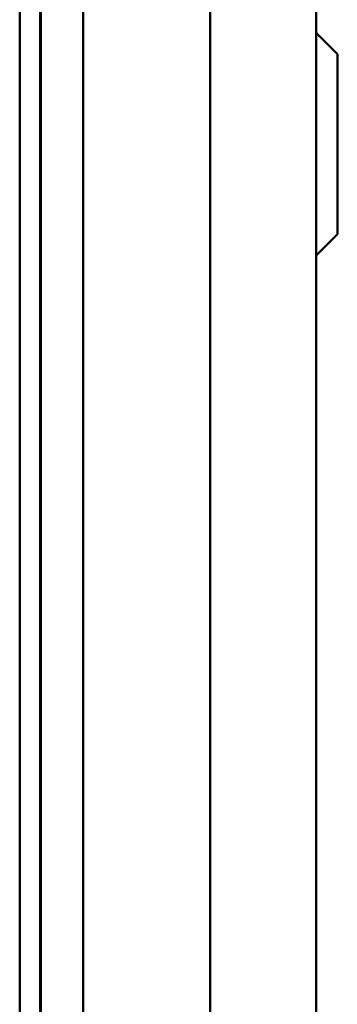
# Model space of a CAD drawing. Header units: millimetres. Extents: x 20 to 833, y 20 to 574.
# Tile 12 of 20: x 420 to 435, y 348 to 395. Entities that reach past the tile are written whole.
import ezdxf

# ---------------------------------------------------------------- set-up
doc = ezdxf.new("R2010")
doc.units = ezdxf.units.MM
doc.header["$LTSCALE"] = 2
doc.layers.add('Sichtbare Kanten(DIN)', color=7, linetype='Continuous', lineweight=50)
doc.layers.add('Sichtbare tangentiale Kanten(DIN)', color=7, linetype='Continuous', lineweight=50)

msp = doc.modelspace()

# ---------------------------------------------------------------- linework, layer by layer
at = {"layer": 'Sichtbare Kanten(DIN)'}
for p, q in [((419.51, 293.027), (419.51, 484.459)), ((420.48, 484.459), (420.48, 293.027)), ((420.51, 484.459), (420.51, 293.027)), ((433.51, 294.027), (433.51, 483.459)), ((434.51, 392.993), (433.51, 393.993)), ((434.51, 392.993), (434.51, 384.493)), ((434.51, 384.493), (433.51, 383.493))]:
    msp.add_line(p, q, dxfattribs=at)
at = {"layer": 'Sichtbare tangentiale Kanten(DIN)'}
for p, q in [((422.51, 483.459), (422.51, 294.027)), ((428.51, 294.027), (428.51, 483.459))]:
    msp.add_line(p, q, dxfattribs=at)

doc.saveas('drawing.dxf')
